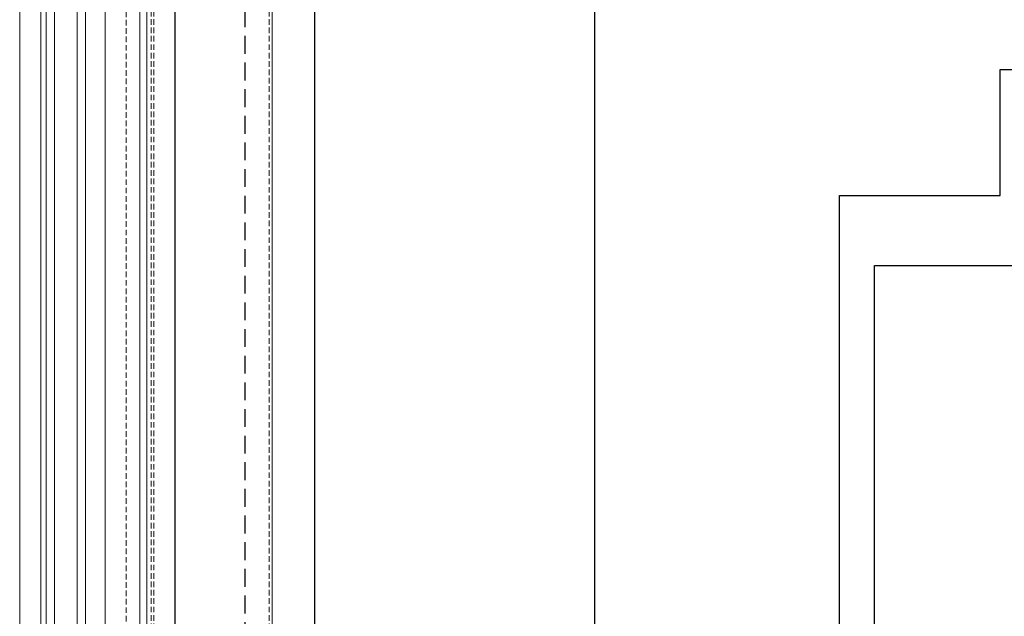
# Model space of a CAD drawing. Header units: millimetres. Extents: x -33628 to -373, y -3399 to 2697.
# Tile 53 of 99: x -23718 to -23648, y -3092 to -3050. Entities that reach past the tile are written whole.
import ezdxf

# ---------------------------------------------------------------- set-up
doc = ezdxf.new("R2010")
doc.units = ezdxf.units.MM
doc.header["$LTSCALE"] = 0.2
doc.header["$MEASUREMENT"] = 0
doc.header["$PDMODE"] = 35
doc.header["$PDSIZE"] = 5
doc.linetypes.add('$0$HIDDENX2', pattern=[19.05, 12.7, -6.35])
doc.linetypes.add('$1$HIDDEN2', pattern=[30, 20, -10])
doc.layers.add('$0$_pomoc', color=15, linetype='Continuous', plot=False)
for name, color, linetype, lineweight in [('$0$A-KOMENTWYM - DETAL', 30, 'Continuous', 5), ('$1$_MB_hidden_0.09', 125, '$1$HIDDEN2', 9), ('_MB_szklo_0.15', 142, 'Continuous', 15), ('_MB_widokowa_0.15', 153, 'Continuous', 15)]:
    doc.layers.add(name, color=color, linetype=linetype, lineweight=lineweight)
doc.layers.add('$0$A-widok', color=41, linetype='Continuous')
doc.layers.add('$0$A-winda', color=12, linetype='Continuous')
doc.styles.add('$0$TXT', font='romans.shx', dxfattribs={"width": 0.7})
doc.dimstyles.new('$0$1-50', dxfattribs={"dimtxt": 12, "dimasz": 8, "dimexe": 3, "dimexo": 0, "dimgap": 2, "dimtad": 1, "dimrnd": 0.5, "dimzin": 12, "dimdsep": 46, "dimtxsty": '$0$TXT', "dimblk": '$1$_Oblique', "dimcen": 0.125, "dimdle": 2, "dimclrd": 256, "dimclre": 256, "dimclrt": 7, "dimazin": 0, "dimtfac": 1, "dimtix": 1, "dimtmove": 1, "dimatfit": 2, "dimfxl": 3, "dimfxlon": 1, "dimtvp": 10, "dimtolj": 1, "dimtzin": 0, "dimarcsym": 0})

# ---------------------------------------------------------------- blocks, each defined once
blk = doc.blocks.new('$1$_Oblique')
at = {"color": 0, "linetype": 'ByBlock', "lineweight": -2}
blk.add_line((-0.5, -0.5), (0.5, 0.5), dxfattribs=at)
blk = doc.blocks.new('*D253')
at = {"layer": '$0$A-KOMENTWYM - DETAL', "lineweight": -2}
for p, q in [((60.5, -80.142), (60.5, -86.142)), ((320.5, -80.142), (320.5, -86.142)), ((58.5, -83.142), (322.5, -83.142))]:
    blk.add_line(p, q, dxfattribs=at)
at = {"layer": 'Defpoints', "color": 0}
for p in [(60.5, -50), (320.5, -50), (320.5, -83.142)]:
    blk.add_point(p, dxfattribs=at)
at = {"layer": '$0$A-KOMENTWYM - DETAL', "lineweight": -2, "xscale": 8, "yscale": 8, "zscale": 8, "rotation": 180}
blk.add_blockref('$1$_Oblique', (60.5, -83.142), dxfattribs=at)
at = {"layer": '$0$A-KOMENTWYM - DETAL', "lineweight": -2, "xscale": 8, "yscale": 8, "zscale": 8}
blk.add_blockref('$1$_Oblique', (320.5, -83.142), dxfattribs=at)
at = {"layer": '$0$A-KOMENTWYM - DETAL', "color": 7, "insert": (190.5, -75.142), "char_height": 12, "attachment_point": 5, "style": '$0$TXT'}
blk.add_mtext('\\A1;260', dxfattribs=at)
blk = doc.blocks.new('*U280')
at = {"layer": '$1$_MB_hidden_0.09'}
for p, q in [((1730, 96.8), (25.5, 96.8)), ((1730, 14.4), (25.5, 14.4)), ((1730, 12.4), (10.5, 12.4))]:
    blk.add_line(p, q, dxfattribs=at)
at = {"layer": '$1$_MB_hidden_0.09', "elevation": 0}
blk.add_lwpolyline([(10.5, 9.4), (10.5, -5.6), (1730, -5.6)], dxfattribs=at)
at = {"layer": '_MB_widokowa_0.15', "elevation": 0}
blk.add_lwpolyline([(1730, 9.4), (10.5, 9.4), (10.5, 14.4), (25.5, 14.4), (25.5, 98.9), (1730, 98.9)], dxfattribs=at)
at = {"layer": '_MB_widokowa_0.15'}
blk.add_lwpolyline([(1730, -81.6), (26, -81.6), (26, -66.6), (1730, -66.6)], dxfattribs=at)
blk = doc.blocks.new('szyb-szkło_150-piętro2')
at = {"layer": '$0$_pomoc', "transparency": 33554679}
blk.add_lwpolyline([(375, 0), (0, 0), (0, -289), (375, -289)], dxfattribs=at)
at = {"layer": '$0$_pomoc', "linetype": '$0$HIDDENX2', "ltscale": 0.5, "transparency": 33554679}
blk.add_lwpolyline([(5, -284), (375, -284), (375, -5), (5, -5)], close=True, dxfattribs=at)
at = {"layer": '$0$A-widok', "transparency": 33554679}
for points in [[(350, -30), (200, -30), (200, -10), (350, -10)], [(30, -30), (30, -259), (350, -259), (350, -30)]]:
    blk.add_lwpolyline(points, close=True, dxfattribs=at)
at = {"layer": '$0$A-winda'}
for points in [[(55.5, -47.5), (55.5, -47.5), (325.5, -47.5), (325.5, -59)], [(60.5, -200), (60.5, -50), (320.5, -50), (320.5, -63)], [(325.5, -59), (334.5, -59), (334.5, -62.233), (329.8, -62.233), (329.8, -63), (320.5, -63)]]:
    blk.add_lwpolyline(points, dxfattribs=at)
at = {"layer": '_MB_szklo_0.15', "transparency": 33554679}
for p, q in [((196.903, 9.2), (358.6, 9.2)), ((196.903, 8.6), (358.6, 8.6)), ((358.597, 7), (196.9, 7)), ((358.597, 6.4), (196.9, 6.4)), ((358.6, 5), (196.903, 5)), ((358.6, 2.5), (196.903, 2.5))]:
    blk.add_line(p, q, dxfattribs=at)
at = {"xscale": 0.1, "yscale": 0.1, "zscale": 0.1, "rotation": 180}
blk.add_blockref('*U280', (365.5, 2.94), dxfattribs=at)
at = {"layer": '$0$A-KOMENTWYM - DETAL'}
dim = blk.add_linear_dim(base=(320.5, -83.142), p1=(60.5, -50), p2=(320.5, -50), dimstyle='$0$1-50', override={"dimtxt": 12}, dxfattribs=at)
dim.commit()
dim.dimension.update_dxf_attribs({"geometry": '*D253', "text_midpoint": (190.5, -75.142)})

msp = doc.modelspace()

# ---------------------------------------------------------------- block references
at = {"rotation": 90}
msp.add_blockref('szyb-szkło_150-piętro2', (-23707.273, -3387.573), dxfattribs=at)

doc.saveas('drawing.dxf')
